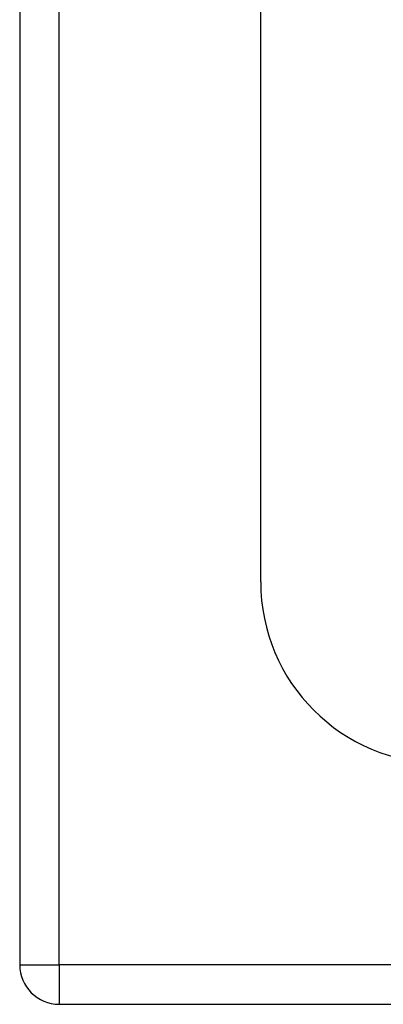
# Model space of a CAD drawing. Header units: inches. Extents: x 3 to 173, y 3 to 113.
# Tile 3 of 59: x 74.744 to 75.511, y 44.355 to 46.435. Entities that reach past the tile are written whole.
import ezdxf

# ---------------------------------------------------------------- set-up
doc = ezdxf.new("R2010")
doc.units = ezdxf.units.IN
doc.header["$LTSCALE"] = 10.4
doc.header["$MEASUREMENT"] = 0
doc.layers.add('Visible Edges(ANSI)', color=7, linetype='Continuous', lineweight=25)
doc.layers.add('Visible Tangent Edges(ANSI)', color=7, linetype='Continuous', lineweight=25)

msp = doc.modelspace()

# ---------------------------------------------------------------- linework, layer by layer
at = {"layer": 'Visible Edges(ANSI)'}
for p, q in [((74.74375, 74.0953), (74.74375, 44.43878)), ((75.25255, 45.24714), (75.25255, 73.28694)), ((74.82726, 44.35527), (98.51907, 44.35527))]:
    msp.add_line(p, q, dxfattribs=at)
for centre, radius in [((75.63562, 45.24714), 0.38306), ((74.82726, 44.43878), 0.08351)]:
    msp.add_arc(centre, radius, 180, 270, dxfattribs=at)
at = {"layer": 'Visible Tangent Edges(ANSI)'}
for p, q in [((74.82726, 44.43878), (74.82726, 74.0953)), ((74.74375, 44.43878), (74.82726, 44.43878)), ((98.51907, 44.43878), (74.82726, 44.43878)), ((74.82726, 44.43878), (74.82726, 44.35527))]:
    msp.add_line(p, q, dxfattribs=at)

doc.saveas('drawing.dxf')
